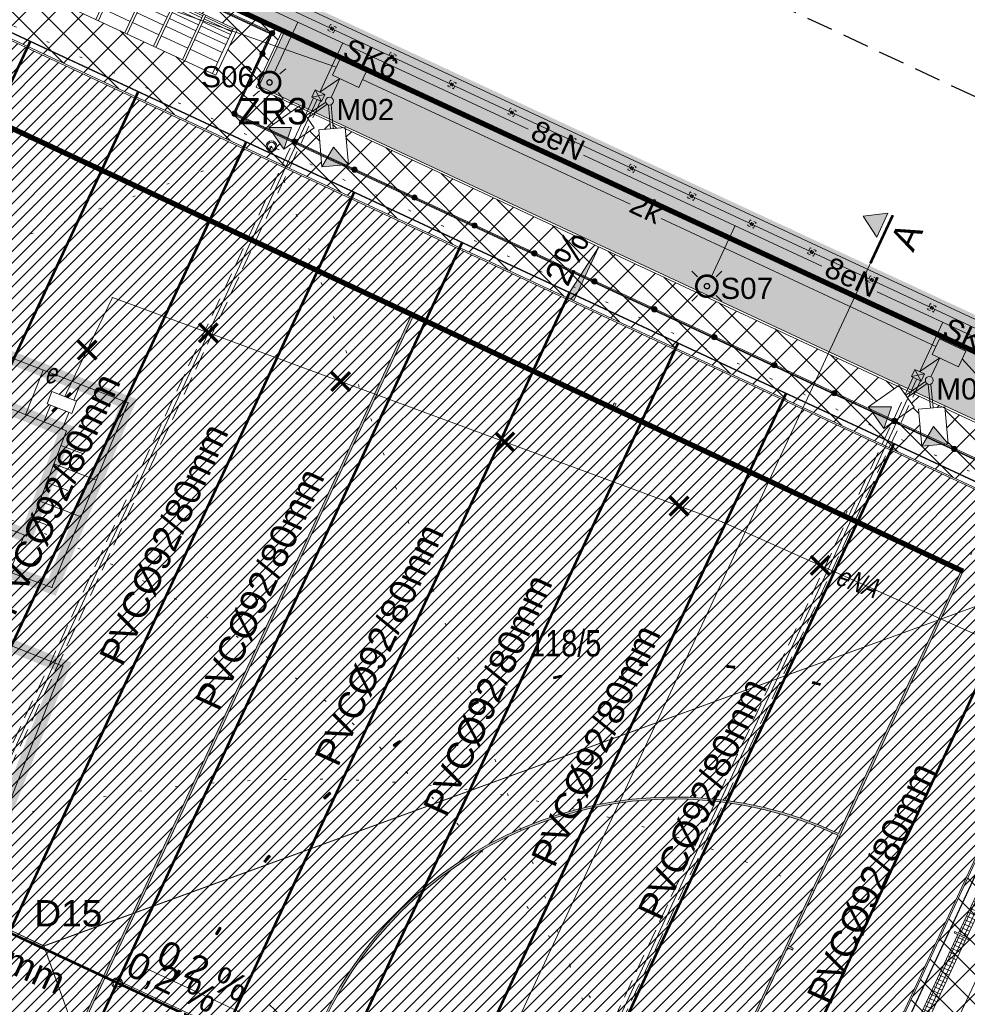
# Model space of a CAD drawing. Header units: millimetres. Extents: x 2049 to 5050, y -1200 to -312.
# Tile 18 of 23: x 2239 to 2275, y -985 to -947. Entities that reach past the tile are written whole.
import ezdxf
from ezdxf.enums import TextEntityAlignment as Align

# ---------------------------------------------------------------- set-up
doc = ezdxf.new("R2010")
doc.units = ezdxf.units.MM
for name, pattern in [('BORDER2', [22.225, 6.35, -3.175, 6.35, -3.175, 0, -3.175]), ('DOT', [6.35, 0, -6.35]), ('HIDDEN', [9.525, 6.35, -3.175]), ('L_0_04', [1.5, 1, -0.5]), ('L_0_45', [0.5, 0.25, -0.25])]:
    doc.linetypes.add(name, pattern=pattern)
doc.layers.get('0').update_dxf_attribs({"lineweight": 5})
doc.layers.get('Defpoints').update_dxf_attribs({"lineweight": 5})
for name, color, linetype, lineweight in [('A_boisko kolory', 78, 'Continuous', 5), ('A_boisko linie gry', 56, 'Continuous', 5), ('A_boisko piłkochwyty', 62, 'Continuous', 5), ('A_boisko reflektory', 74, 'Continuous', 5), ('A_boisko spadki', 64, 'Continuous', 5), ('A_boisko wyposażenie', 40, 'Continuous', 5), ('A_chodnik', 132, 'Continuous', 5), ('A_hatch nawierzchnia', 253, 'Continuous', 5), ('A_hatch zieleń', 3, 'Continuous', 5), ('A_latarnie', 22, 'Continuous', 5), ('A_linie przekrojowe', 114, 'Continuous', 5), ('A_mapa vector', 253, 'Continuous', 5), ('A_ogrodzenie 1_2m', 24, 'Continuous', 5), ('A_ogrodzenie 2_4m', 45, 'Continuous', 5), ('A_pzt granica działki', 1, 'BORDER2', 5), ('A_spadki nawierzchni', 7, 'Continuous', 5), ('A_strefy oddziaływania obiektów', 71, 'L_0_45', 5), ('A_usunięcia', 1, 'Continuous', 5), ('IE_kk', 30, 'Continuous', 5), ('IE_nn', 240, 'Continuous', 5), ('S-drenaż', 70, 'Continuous', 5), ('S-kd', 230, 'Continuous', 5), ('S-ks', 24, 'Continuous', 5), ('S-woda', 160, 'Continuous', 5), ('Z_UWAGI INSTALACJE WODNE', 150, 'Continuous', 5)]:
    doc.layers.add(name, color=color, linetype=linetype, lineweight=lineweight)
doc.styles.add('Arial', font='Arial.ttf')
doc.styles.get("Standard").update_dxf_attribs({"font": 'arial.ttf'})
pattern_1 = [(45, (9.53627, -381.61447), (-0.224506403, 0.224506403), [])]
pattern_2 = [(45, (9.5363, -381.6145), (-0.561266, 0.561266), []), (135, (9.5363, -381.6145), (-0.561266, -0.561266), [])]

# ---------------------------------------------------------------- blocks, each defined once
blk = doc.blocks.new('zw$BBFF')
at = {"layer": 'A_boisko piłkochwyty'}
for p, q in [((0.1, 0.03), (0.6, 0.03)), ((0.6, 0.03), (0.6, -0.03)), ((0.6, -0.03), (0.1, -0.03))]:
    blk.add_line(p, q, dxfattribs=at)
blk.add_lwpolyline([(0, -0.03), (0.1, -0.03), (0.1, 0.03), (0, 0.03)], close=True, dxfattribs=at)
blk = doc.blocks.new('zw$F226')
at = {"layer": 'A_boisko piłkochwyty'}
h = blk.add_hatch(dxfattribs=at)
h.set_pattern_fill('NET', color=256, scale=0.05)
h.set_pattern_definition([(0, (-314.03829, 165.81543), (0, -0.15875), []), (270, (-314.03829, 165.81543), (-0.15875, 0), [])])
h.paths.add_polyline_path([(0.35, 18.47), (0.35, 15.03), (0, 15.03), (0, 18.47)])
h = blk.add_hatch(dxfattribs=at)
h.set_pattern_fill('NET', color=256, scale=0.05)
h.set_pattern_definition([(0, (-314.03829, 160.81543), (0, -0.15875), []), (270, (-314.03829, 160.81543), (-0.15875, 0), [])])
h.paths.add_polyline_path([(0.35, 14.97), (0.35, 10.03), (0, 10.03), (0, 14.97)])
h = blk.add_hatch(dxfattribs=at)
h.set_pattern_fill('NET', color=256, scale=0.05)
h.set_pattern_definition([(0, (-314.03829, 155.81543), (0, -0.15875), []), (270, (-314.03829, 155.81543), (-0.15875, 0), [])])
h.paths.add_polyline_path([(0.35, 9.97), (0.35, 5.03), (0, 5.03), (0, 9.97)])
h = blk.add_hatch(dxfattribs=at)
h.set_pattern_fill('NET', color=256, scale=0.05)
h.set_pattern_definition([(0, (-314.03829, 150.81543), (0, -0.15875), []), (270, (-314.03829, 150.81543), (-0.15875, 0), [])])
h.paths.add_polyline_path([(0.35, 4.97), (0.35, 0.03), (0, 0.03), (0, 4.97)])
for p, q in [((0, 15.03), (0, 18.47)), ((0.35, 15.03), (0.35, 18.47)), ((0, 10.03), (0, 14.97)), ((0.35, 10.03), (0.35, 14.97)), ((0, 5.03), (0, 9.97)), ((0.35, 5.03), (0.35, 9.97)), ((0, 0.03), (0, 4.97)), ((0.35, 0.03), (0.35, 4.97))]:
    blk.add_line(p, q, dxfattribs=at)
for p in [(-0.1, 18.5), (-0.1, 15), (-0.1, 10), (-0.1, 5), (-0.1, 0)]:
    blk.add_blockref('zw$BBFF', p, dxfattribs=at)
blk = doc.blocks.new('zw$CE70')
at = {"layer": 'A_boisko reflektory'}
h = blk.add_hatch(color=256, dxfattribs=at)
h.dxf.hatch_style = 1
h.paths.add_polyline_path([(-0.875, 1.516), (-0.792, 2.372), (-1.658, 1.872)])
h = blk.add_hatch(color=256, dxfattribs=at)
h.dxf.hatch_style = 1
h.paths.add_polyline_path([(0.875, 1.516), (1.658, 1.872), (0.792, 2.372)])
for p, q in [((-0.114, 0.097), (-0.568, 0.884)), ((-0.027, 0.147), (-0.482, 0.934)), ((0.027, 0.147), (0.482, 0.934)), ((0.114, 0.097), (0.568, 0.884))]:
    blk.add_line(p, q, dxfattribs=at)
for points in [[(-1.658, 1.872), (-0.792, 2.372), (-0.092, 1.159), (-0.958, 0.659)], [(1.658, 1.872), (0.792, 2.372), (0.092, 1.159), (0.958, 0.659)]]:
    blk.add_lwpolyline(points, close=True, dxfattribs=at)
for points in [[(-1.658, 1.872), (-0.875, 1.516), (-0.792, 2.372)], [(0.792, 2.372), (0.875, 1.516), (1.658, 1.872)]]:
    blk.add_lwpolyline(points, dxfattribs=at)
blk.add_circle((0, 0), 0.15, dxfattribs=at)
blk = doc.blocks.new('zw$B89D')
at = {"layer": 'A_usunięcia', "const_width": 0.25}
for points in [[(-0.707, -0.707), (0.707, 0.707)], [(0.707, -0.707), (-0.707, 0.707)]]:
    blk.add_lwpolyline(points, dxfattribs=at)
blk = doc.blocks.new('zw$72B4')
at = {"layer": 'A_ogrodzenie 2_4m'}
for p, q in [((0.05, -0.05), (-0.05, 0.05)), ((-0.05, -0.05), (0.05, 0.05))]:
    blk.add_line(p, q, dxfattribs=at)
at = {"layer": 'A_ogrodzenie 2_4m', "linetype": 'HIDDEN', "ltscale": 0.01}
blk.add_lwpolyline([(-0.12, 0.12), (-0.12, -0.12), (0.12, -0.12), (0.12, 0.12)], close=True, dxfattribs=at)
at = {"layer": 'A_ogrodzenie 2_4m'}
blk.add_lwpolyline([(-0.05, 0.05), (-0.05, -0.05), (0.05, -0.05), (0.05, 0.05)], close=True, dxfattribs=at)
blk = doc.blocks.new('zw$4BF9')
at = {"layer": 'A_ogrodzenie 2_4m'}
blk.add_lwpolyline([(11.145, 8.054), (11.145, 8.054), (-89.687, 55.026), (-87.993, 59.248), (-87.56, 60.239), (-75.488, 90.173), (-59.845, 129.157), (-17.974, 109.652), (59.053, 73.799), (29.362, 14.847), (23.382, 7.169)], dxfattribs=at)
at = {"layer": 'A_ogrodzenie 2_4m', "rotation": 335.0401087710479}
for p in [(5.877, 98.55), (8.144, 97.495), (10.41, 96.44), (12.677, 95.385), (14.943, 94.33), (17.21, 93.275), (19.476, 92.22), (21.743, 91.165), (24.009, 90.11), (26.276, 89.055), (28.542, 88)]:
    blk.add_blockref('zw$72B4', p, dxfattribs=at)
blk = doc.blocks.new('zw$B760')
at = {"layer": 'A_ogrodzenie 1_2m'}
h = blk.add_hatch(color=256, dxfattribs=at)
h.dxf.hatch_style = 1
edge = h.paths.add_edge_path()
edge.add_ellipse((0, 0), major_axis=(0.1, 0), ratio=1, start_angle=0, end_angle=360)
blk.add_circle((0, 0), 0.1, dxfattribs=at)
blk = doc.blocks.new('zw$7FD1')
at = {"layer": 'A_ogrodzenie 1_2m'}
for p, q in [((-50.171, 39.787), (-25.751, 28.411)), ((-50.152, 39.734), (-25.804, 28.392)), ((-50.138, 39.694), (-25.844, 28.377)), ((-25.844, 28.377), (-27.263, 25.332)), ((-25.804, 28.392), (-27.223, 25.346)), ((-25.751, 28.411), (-27.17, 25.366)), ((7.455, 9.159), (-27.263, 25.332)), ((7.495, 9.173), (-27.223, 25.346)), ((7.548, 9.193), (-27.17, 25.366))]:
    blk.add_line(p, q, dxfattribs=at)
for p in [(-25.778, 28.402), (-26.141, 27.622), (-27.197, 25.356), (-27.197, 25.356), (-24.93, 24.3), (-22.664, 23.245), (-20.398, 22.189), (-18.132, 21.133), (-15.866, 20.078), (-13.6, 19.022), (-11.333, 17.966), (-9.067, 16.911), (-6.801, 15.855), (-4.535, 14.799), (-2.269, 13.743), (-0.003, 12.688)]:
    blk.add_blockref('zw$B760', p, dxfattribs=at)
blk = doc.blocks.new('zw$62AA')
at = {"layer": 'A_boisko linie gry'}
for p, q in [((80.77, 59.2), (80.77, 59)), ((80.77, 59.2), (80.845, 59.2)), ((80.845, 59.2), (80.845, 59)), ((90.4, 59.2), (90.4, 59)), ((90.4, 59.2), (90.475, 59.2)), ((90.475, 59.2), (90.475, 59)), ((72.425, 4.075), (72.425, 58.925)), ((72.5, 4.075), (72.5, 58.925)), ((92.31, 52.879), (92.322, 52.805)), ((92.014, 52.831), (92.027, 52.757)), ((89.103, 52.106), (89.127, 52.035)), ((88.819, 52.009), (88.844, 51.938)), ((85.805, 50.668), (85.841, 50.602)), ((86.069, 50.811), (86.104, 50.744)), ((83.056, 48.845), (83.102, 48.786)), ((83.292, 49.029), (83.338, 48.969)), ((80.648, 46.59), (80.703, 46.539)), ((80.851, 46.811), (80.905, 46.76)), ((78.648, 43.966), (78.711, 43.925)), ((78.811, 44.217), (78.874, 44.176)), ((95.6, 43.38), (95.4, 43.38)), ((95.6, 43.305), (95.4, 43.305)), ((95.6, 43.38), (95.6, 43.305)), ((77.231, 41.321), (77.3, 41.291)), ((77.112, 41.046), (77.181, 41.017)), ((76.155, 38.203), (76.228, 38.184)), ((76.083, 37.912), (76.156, 37.894)), ((75.589, 34.65), (75.664, 34.645)), ((75.612, 34.949), (75.686, 34.943))]:
    blk.add_line(p, q, dxfattribs=at)
for points in [[(-1.06, 62.06), (100.46, 62.06), (100.46, 0.94), (-1.06, 0.94)], [(-1, 62), (100.4, 62), (100.4, 1), (-1, 1)]]:
    blk.add_lwpolyline(points, close=True, dxfattribs=at)
for points in [[(49.7, 59), (80.77, 59)], [(49.737, 58.925), (72.425, 58.925)], [(72.5, 58.925), (95.325, 58.925), (95.325, 48.035)], [(80.845, 59), (90.4, 59)], [(90.475, 59), (95.4, 59), (95.4, 43.38)], [(95.325, 47.96), (95.325, 15.04)], [(95.4, 43.305), (95.4, 38.38)]]:
    blk.add_lwpolyline(points, dxfattribs=at)
for points in [[(92.31, 52.879, 0.003792), (92.014, 52.831)], [(92.322, 52.805, 0.003792), (92.027, 52.757)], [(89.103, 52.106, 0.003792), (88.819, 52.009)], [(89.127, 52.035, 0.003792), (88.844, 51.938)], [(86.069, 50.811, 0.003792), (85.805, 50.668)], [(86.104, 50.744, 0.003792), (85.841, 50.602)], [(83.292, 49.029, 0.003792), (83.056, 48.845)], [(83.338, 48.969, 0.003792), (83.102, 48.786)], [(95.325, 14.965, -0.414211), (80.62, 29.67), (80.62, 33.33, -0.414211), (95.325, 48.035)], [(95.325, 15.04, -0.41421), (80.695, 29.67), (80.695, 33.33, -0.41421), (95.325, 47.96)], [(80.851, 46.811, 0.003792), (80.648, 46.59)], [(80.905, 46.76, 0.003792), (80.703, 46.539)], [(78.811, 44.217, 0.003792), (78.648, 43.966)], [(78.874, 44.176, 0.003792), (78.711, 43.925)], [(77.231, 41.321, 0.003792), (77.112, 41.046)], [(77.3, 41.291, 0.003792), (77.181, 41.017)], [(76.155, 38.203, 0.003792), (76.083, 37.912)], [(76.228, 38.184, 0.003792), (76.156, 37.894)], [(75.612, 34.949, 0.003792), (75.589, 34.65)], [(75.686, 34.943, 0.003792), (75.664, 34.645)]]:
    blk.add_lwpolyline(points, format="xyb", dxfattribs=at)
at = {"layer": 'A_boisko spadki'}
for p in [(100.4, 62), (29.5, 31.5), (100.4, 1)]:
    blk.add_line(p, (69.9, 31.5), dxfattribs=at)
blk.add_lwpolyline([(-1, 62), (100.4, 62), (100.4, 1), (-1, 1)], close=True, dxfattribs=at)
blk.add_lwpolyline([(72.863, 31.5), (79.863, 31.5), (77.67, 32.236)], dxfattribs=at)
at = {"layer": 'A_boisko spadki', "insert": (73.096, 32.819), "char_height": 1, "width": 9.4013, "attachment_point": 1}
blk.add_mtext('0,2 %', dxfattribs=at)
blk = doc.blocks.new('zw$7540')
at = {"layer": 'A_boisko wyposażenie'}
for p, q in [((0.136, -0.063), (-0.666, -1.784)), ((1.064, -0.795), (0.021, -0.309)), ((1.115, -0.685), (0.073, -0.199)), ((1.148, -0.615), (0.105, -0.13)), ((0.887, -1.175), (-0.156, -0.69)), ((0.989, -0.955), (-0.053, -0.47)), ((0.377, -2.27), (1.178, -0.549)), ((0.467, -2.312), (1.269, -0.591)), ((2.203, -1.192), (1.206, -0.727)), ((2.235, -1.122), (1.238, -0.658)), ((0.749, -1.471), (-0.293, -0.985)), ((2.077, -1.462), (1.08, -0.997)), ((2.152, -1.302), (1.155, -0.837)), ((1.465, -2.777), (2.266, -1.056)), ((1.555, -2.819), (2.357, -1.098)), ((0.579, -1.835), (-0.463, -1.35)), ((1.974, -1.682), (0.977, -1.217)), ((3.239, -1.808), (2.242, -1.344)), ((3.291, -1.698), (2.293, -1.234)), ((3.323, -1.629), (2.326, -1.164)), ((1.837, -1.977), (0.84, -1.513)), ((3.062, -2.189), (2.065, -1.724)), ((3.165, -1.969), (2.168, -1.504)), ((2.552, -3.283), (3.354, -1.562)), ((2.643, -3.325), (3.445, -1.605)), ((3.33, -1.85), (4.327, -2.315)), ((3.381, -1.741), (4.378, -2.205)), ((3.414, -1.671), (4.411, -2.135)), ((1.667, -2.342), (0.67, -1.878)), ((2.925, -2.484), (1.927, -2.02)), ((3.153, -2.231), (4.15, -2.695)), ((3.255, -2.011), (4.252, -2.475)), ((3.64, -3.79), (4.442, -2.069)), ((3.731, -3.832), (4.532, -2.111)), ((4.501, -2.178), (5.499, -2.642)), ((2.755, -2.849), (1.758, -2.384)), ((3.015, -2.526), (4.012, -2.991)), ((4.343, -2.518), (5.34, -2.982)), ((4.418, -2.357), (5.415, -2.822)), ((4.469, -2.247), (5.466, -2.712)), ((4.728, -4.297), (5.529, -2.576)), ((2.845, -2.891), (3.842, -3.356)), ((4.241, -2.738), (5.238, -3.202)), ((4.818, -4.339), (5.62, -2.618)), ((5.506, -2.864), (6.548, -3.35)), ((5.557, -2.754), (6.599, -3.24)), ((5.589, -2.684), (6.632, -3.17)), ((4.103, -3.033), (5.1, -3.498)), ((5.328, -3.244), (6.371, -3.73)), ((5.431, -3.024), (6.473, -3.51)), ((5.861, -4.825), (6.663, -3.104)), ((3.933, -3.398), (4.93, -3.862)), ((5.191, -3.54), (6.233, -4.025)), ((5.021, -3.905), (6.063, -4.39))]:
    blk.add_line(p, q, dxfattribs=at)
blk.add_lwpolyline([(5.997, -4.888), (6.799, -3.167), (0, 0), (-0.802, -1.721), (5.997, -4.888)], dxfattribs=at)
blk = doc.blocks.new('zw$FF0C')
at = {"layer": 'A_linie przekrojowe'}
h = blk.add_hatch(color=256, dxfattribs=at)
h.dxf.hatch_style = 1
h.paths.add_polyline_path([(-1.118, -0.031), (-0.604, -0.822), (-0.181, 0.084)])
blk.add_lwpolyline([(-0.181, 0.084), (-1.118, -0.031), (-0.604, -0.822)], close=True, dxfattribs=at)
at = {"layer": 'A_linie przekrojowe', "const_width": 0.1}
blk.add_lwpolyline([(0, 0), (-0.845, -1.813)], dxfattribs=at)
blk = doc.blocks.new('zw$409B')
at = {"layer": 'A_linie przekrojowe'}
blk.add_lwpolyline([(-2.111, -4.532), (0, 0)], dxfattribs=at)
at = {"layer": 'Defpoints'}
blk.add_line((-36.043, -77.372), (-2.111, -4.532), dxfattribs=at)
at = {"layer": 'A_linie przekrojowe'}
blk.add_blockref('zw$FF0C', (0, 0), dxfattribs=at)
at = {"layer": 'A_linie przekrojowe', "insert": (0.514, -0.791), "char_height": 1, "width": 1.13204, "attachment_point": 5, "rotation": 65.0218}
blk.add_mtext('\\pxqc;A', dxfattribs=at)
blk = doc.blocks.new('zw$4BE7')
at = {"layer": 'A_latarnie'}
for p, q in [((-0.354, 0.354), (-0.566, 0.566)), ((0.354, 0.354), (0.566, 0.566)), ((-0.566, -0.566), (-0.354, -0.354)), ((0.566, -0.566), (0.354, -0.354))]:
    blk.add_line(p, q, dxfattribs=at)
at = {"layer": 'A_latarnie', "const_width": 0.1}
blk.add_lwpolyline([(0.152, -0.37, 0.831927), (-0.009, 0.4, 1.202028), (0.152, -0.37)], format="xyb", dxfattribs=at)
at = {"layer": 'A_latarnie'}
blk.add_lwpolyline([(0.038, -0.093, 0.05, 0.05, 0.831927), (-0.002, 0.1, 0.05, 0.05, 1.202028)], format="xyseb", close=True, dxfattribs=at)
blk = doc.blocks.new('zw$8BE4')
at = {"layer": 'A_latarnie', "rotation": 265.0436116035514}
blk.add_blockref('zw$4BE7', (63.301, -32.94), dxfattribs=at)
at = {"layer": 'A_latarnie', "xscale": -1, "rotation": 179.9999999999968}
blk.add_blockref('zw$4BE7', (79.826, -40.638), dxfattribs=at)
blk = doc.blocks.new('zw$83E')
at = {"layer": 'Z_UWAGI INSTALACJE WODNE', "linetype": 'DOT', "ltscale": 0.2}
for q in [(19.087, 40.972), (-40.972, 19.087)]:
    blk.add_line((0, 0), q, dxfattribs=at)
at = {"layer": 'Z_UWAGI INSTALACJE WODNE'}
for radius in [0.2, 0.15]:
    blk.add_circle((0, 0), radius, dxfattribs=at)
at = {"layer": 'Z_UWAGI INSTALACJE WODNE', "linetype": 'DOT', "ltscale": 0.2}
blk.add_arc((0, 0), 45.2, 65.0218, 155.0218, dxfattribs=at)
blk = doc.blocks.new('SUUS18_01')
at = {"color": 0, "linetype": 'Continuous', "lineweight": 18}
blk.add_wipeout([(1, 0.5), (1, -0.5), (-1, -0.5), (-1, 0.5)], dxfattribs=at)
at = {"color": 0, "linetype": 'Continuous', "lineweight": 18, "flags": 128}
blk.add_lwpolyline([(1, 0.5), (1, -0.5), (-1, -0.5), (-1, 0.5)], close=True, dxfattribs=at)
blk = doc.blocks.new('zw$F0AB')
at = {"layer": 'A_mapa vector', "linetype": 'CONTINUOUS', "lineweight": 0}
blk.add_line((254.927, 142.757), (177.927, 178.597), dxfattribs=at)
at = {"layer": 'A_mapa vector', "linetype": 'L_0_04', "lineweight": 25, "flags": 128}
blk.add_lwpolyline([(132.437, 208.417), (272.317, 142.967), (227.227, 59.257), (127.107, 42.427), (76.327, 77.727)], close=True, dxfattribs=at)
at = {"layer": 'A_mapa vector', "lineweight": 0, "flags": 128}
for points in [[(177.251, 159.546), (193.731, 153.188), (190.848, 146.218), (174.414, 152.199), (177.251, 159.546), (178.235, 157.349), (176.686, 153.356), (189.885, 148.163), (191.391, 152.13), (178.235, 157.349), (177.251, 159.546)], [(172.74, 150.587), (168.694, 140.445), (187.268, 133.078), (191.264, 143.242), (172.74, 150.587)]]:
    blk.add_lwpolyline(points, dxfattribs=at)
at = {"layer": 'A_mapa vector', "linetype": 'Continuous', "lineweight": 0, "flags": 128}
for points in [[(178.235, 157.349), (191.391, 152.13), (189.885, 148.163), (176.686, 153.356), (178.235, 157.349)], [(250.207, 133.129), (240.731, 137.786), (216.192, 148.682), (193.131, 157.17), (191.218, 153.205)], [(189.844, 152.744), (190.512, 154.43)], [(191.238, 152.191), (191.912, 153.89)], [(190.541, 152.468), (190.876, 153.314)], [(191.184, 151.583), (191.998, 151.274)], [(190.917, 150.882), (192.525, 150.272)], [(190.651, 150.181), (191.445, 149.88)], [(190.385, 149.48), (191.951, 148.885)], [(190.119, 148.779), (190.892, 148.485)], [(189.8, 148.197), (189.25, 146.8)]]:
    blk.add_lwpolyline(points, dxfattribs=at)
at = {"layer": 'A_mapa vector'}
for p in [(216.976, 159.21), (193.131, 157.17), (191.218, 153.205), (193.731, 153.188), (191.391, 152.13), (216.192, 148.682), (189.885, 148.163), (190.848, 146.218), (191.264, 143.242)]:
    blk.add_point(p, dxfattribs=at)
at = {"layer": 'A_mapa vector', "style": 'Arial', "oblique": 15, "width": 0.78}
blk.add_text('e', height=0.75, dxfattribs=at).set_placement((190.557, 154.677), align=Align.TOP_LEFT)
blk.add_text('eNA', height=0.75, rotation=339.8, dxfattribs=at).set_placement((220.647, 147.057), align=Align.TOP_LEFT)
at = {"layer": 'A_mapa vector', "style": 'Arial', "width": 0.78}
blk.add_text('118/5', height=1, dxfattribs=at).set_placement((208.877, 144.607), align=Align.TOP_LEFT)
at = {"layer": 'A_mapa vector', "linetype": 'Continuous', "xscale": 0.4999999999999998, "yscale": 0.5, "zscale": 0.5, "rotation": 339}
blk.add_blockref('SUUS18_01', (191.218, 153.205), dxfattribs=at)

msp = doc.modelspace()

# ---------------------------------------------------------------- hatches: boundary and pattern name
at = {"layer": 'A_boisko kolory'}
h = msp.add_hatch(dxfattribs=at)
h.set_pattern_fill('LINE', color=233, scale=0.1, angle=45)
h.set_pattern_definition(pattern_1)
h.paths.add_polyline_path([(2162.678, -980.122), (2254.594, -1022.94), (2280.353, -967.646), (2188.437, -924.827)])
h.paths.add_polyline_path([(2168.477, -979.514), (2172.942, -981.593), (2172.857, -981.775), (2172.925, -981.806), (2173.01, -981.625), (2181.671, -985.66), (2181.586, -985.841), (2181.654, -985.873), (2181.739, -985.691), (2238.067, -1011.932), (2237.982, -1012.113), (2238.05, -1012.145), (2238.135, -1011.963), (2246.796, -1015.998), (2246.712, -1016.179), (2246.78, -1016.211), (2246.864, -1016.03), (2251.328, -1018.109), (2257.924, -1003.95), (2258.106, -1004.035), (2258.137, -1003.967), (2257.956, -1003.882), (2260.036, -999.418), (2260.217, -999.502), (2260.249, -999.434), (2260.067, -999.35), (2262.137, -994.908), (2262.318, -994.993), (2262.349, -994.925), (2262.168, -994.84), (2263.714, -991.523), (2263.895, -991.607), (2263.927, -991.539), (2263.745, -991.455), (2265.815, -987.013), (2265.996, -987.097), (2266.027, -987.029), (2265.846, -986.945), (2267.926, -982.481), (2268.107, -982.565), (2268.139, -982.497), (2267.958, -982.413), (2274.553, -968.254), (2270.089, -966.174), (2270.174, -965.993), (2270.106, -965.961), (2270.021, -966.142), (2261.36, -962.107), (2261.444, -961.926), (2261.376, -961.894), (2261.292, -962.076), (2204.964, -935.836), (2205.048, -935.654), (2204.98, -935.623), (2204.896, -935.804), (2196.235, -931.769), (2196.319, -931.588), (2196.251, -931.556), (2196.167, -931.738), (2191.702, -929.658), (2185.106, -943.817), (2184.925, -943.732), (2184.893, -943.8), (2185.075, -943.885), (2182.995, -948.349), (2182.814, -948.265), (2182.782, -948.333), (2182.963, -948.417), (2180.894, -952.859), (2180.713, -952.774), (2180.681, -952.842), (2180.862, -952.927), (2179.317, -956.245), (2179.136, -956.16), (2179.104, -956.228), (2179.285, -956.313), (2177.216, -960.754), (2177.035, -960.67), (2177.003, -960.738), (2177.184, -960.822), (2175.105, -965.287), (2174.924, -965.202), (2174.892, -965.27), (2175.073, -965.355)], flags=16)
h = msp.add_hatch(dxfattribs=at)
h.set_pattern_fill('LINE', color=150, scale=0.1, angle=45, style=2)
h.set_pattern_definition(pattern_1)
h.paths.add_polyline_path([(2209.968, -998.759), (2230.534, -1008.34), (2253.696, -958.62), (2233.13, -949.04)])
h = msp.add_hatch(dxfattribs=at)
h.set_pattern_fill('LINE', color=150, scale=0.1, angle=45, style=2)
h.set_pattern_definition(pattern_1)
h.paths.add_polyline_path([(2230.602, -1008.371), (2251.292, -1018.01), (2255.891, -1008.138, -0.414211), (2248.771, -988.599), (2250.316, -985.282, -0.414211), (2269.855, -978.161), (2274.454, -968.29), (2253.764, -958.652)])
h.paths.add_polyline_path([(2250.395, -976.806), (2250.445, -976.862, -0.003792), (2250.668, -976.663), (2250.619, -976.607, 0.003792)], flags=16)
h.paths.add_polyline_path([(2248.315, -1008.994, 0.003792), (2248.532, -1009.201), (2248.583, -1009.147, -0.003792), (2248.367, -1008.94)], flags=16)
h.paths.add_polyline_path([(2246.313, -981.961), (2246.379, -981.997, -0.003792), (2246.525, -981.736), (2246.46, -981.699, 0.003792)], flags=16)
h.paths.add_polyline_path([(2253.02, -974.808), (2253.06, -974.871, -0.003792), (2253.313, -974.712), (2253.274, -974.649, 0.003792)], flags=16)
h.paths.add_polyline_path([(2248.138, -979.213), (2248.197, -979.259, -0.003792), (2248.384, -979.026), (2248.326, -978.979, 0.003792)], flags=16)
h.paths.add_polyline_path([(2246.149, -1006.505, 0.003792), (2246.328, -1006.746), (2246.388, -1006.7, -0.003792), (2246.21, -1006.461)], flags=16)
h.paths.add_polyline_path([(2250.865, -1011.088, 0.003792), (2251.113, -1011.256), (2251.154, -1011.194, -0.003792), (2250.907, -1011.026), (2250.865, -1011.088)], flags=16)
h.paths.add_polyline_path([(2244.427, -1003.691, 0.003792), (2244.564, -1003.958), (2244.63, -1003.924, -0.003792), (2244.494, -1003.658)], flags=16)
h.paths.add_polyline_path([(2244.88, -984.933), (2244.948, -984.965), (2245.075, -984.693), (2245.007, -984.661)], flags=16)
h.paths.add_polyline_path([(2243.197, -1000.63, 0.003792), (2243.287, -1000.916), (2243.358, -1000.893, -0.003792), (2243.268, -1000.608)], flags=16)
h.paths.add_polyline_path([(2255.94, -973.274), (2255.97, -973.343, -0.003792), (2256.246, -973.228), (2256.218, -973.159, 0.003792)], flags=16)
h.paths.add_polyline_path([(2243.547, -987.952), (2243.617, -987.978, -0.003792), (2243.723, -987.698), (2243.653, -987.671, 0.003792)], flags=16)
h.paths.add_polyline_path([(2268.86, -972.488, -0.003792), (2269.147, -972.57), (2269.168, -972.498, 0.003792), (2268.879, -972.416)], flags=16)
h.paths.add_polyline_path([(2259.075, -972.246), (2259.093, -972.319, -0.003792), (2259.384, -972.253), (2259.368, -972.179, 0.003792)], flags=16)
h.paths.add_polyline_path([(2242.665, -991.131), (2242.739, -991.145, -0.003792), (2242.797, -990.851), (2242.723, -990.836, 0.003792)], flags=16)
h.paths.add_polyline_path([(2242.492, -997.407, 0.003792), (2242.534, -997.705), (2242.608, -997.694, -0.003792), (2242.566, -997.398)], flags=16)
h.paths.add_polyline_path([(2265.629, -971.886, -0.003792), (2265.926, -971.919), (2265.934, -971.844, 0.003792), (2265.636, -971.812)], flags=16)
h.paths.add_polyline_path([(2242.324, -994.412), (2242.399, -994.414, -0.003792), (2242.408, -994.115), (2242.333, -994.112, 0.003792)], flags=16)
h.paths.add_polyline_path([(2262.338, -971.754), (2262.343, -971.829, -0.003792), (2262.641, -971.812), (2262.637, -971.737, 0.003792)], flags=16)
h = msp.add_hatch(dxfattribs=at)
h.set_pattern_fill('LINE', color=150, scale=0.1, angle=45, style=2)
h.set_pattern_definition(pattern_1)
h.paths.add_polyline_path([(2248.839, -988.631, 0.41421), (2255.922, -1008.07), (2269.824, -978.229, 0.41421), (2250.384, -985.313)])
h.paths.add_polyline_path([(2257.147, -990.447, 1), (2256.997, -990.447, 1)], flags=16)
at = {"layer": 'A_hatch nawierzchnia'}
h = msp.add_hatch(dxfattribs=at)
h.set_pattern_fill('NET', color=256, scale=0.25, angle=45)
h.set_pattern_definition(pattern_2)
h.paths.add_polyline_path([(2224.21, -939.208), (2231.008, -942.375), (2231.81, -940.654), (2225.012, -937.487)], flags=16)
h.paths.add_polyline_path([(2239.529, -946.345), (2246.328, -949.512), (2247.129, -947.791), (2240.331, -944.624)], flags=16)
h.paths.add_polyline_path([(2232.962, -944.354), (2236.769, -946.127), (2238.12, -943.227), (2234.313, -941.453)], flags=16)
h.paths.add_polyline_path([(2238.333, -943.702), (2238.481, -943.385), (2238.753, -943.512), (2238.605, -943.829)], flags=16)
h.paths.add_polyline_path([(2196.739, -926.157), (2196.372, -926.19), (2196.353, -925.978)])
h.paths.add_polyline_path([(2219.401, -936.714), (2219.034, -936.746), (2219.015, -936.534)])
h.paths.add_polyline_path([(2218.178, -936.144), (2218.003, -936.267), (2217.792, -935.965)])
h.paths.add_polyline_path([(2195.516, -925.588), (2195.342, -925.71), (2195.13, -925.408)])
h.paths.add_polyline_path([(2249.904, -950.924), (2249.73, -951.046), (2249.518, -950.744)])
h.paths.add_polyline_path([(2251.127, -951.494), (2250.76, -951.526), (2250.741, -951.314)])
h.paths.add_polyline_path([(2273.789, -962.051), (2273.422, -962.083), (2273.403, -961.871)])
h.paths.add_polyline_path([(2195.947, -927.632), (2196.943, -927.545), (2196.824, -926.197), (2217.707, -935.925), (2216.599, -936.701), (2217.172, -937.52), (2218.319, -936.717), (2218.061, -936.348), (2218.282, -936.193), (2218.91, -936.486), (2218.934, -936.755), (2218.486, -936.795), (2218.608, -938.189), (2219.604, -938.102), (2219.486, -936.754), (2222.884, -938.337), (2223.847, -936.27), (2248.811, -947.899), (2247.848, -949.966), (2249.433, -950.705), (2248.325, -951.481), (2248.899, -952.3), (2250.045, -951.496), (2249.787, -951.128), (2250.009, -950.973), (2250.637, -951.265), (2250.66, -951.535), (2250.212, -951.574), (2250.335, -952.969), (2251.331, -952.881), (2251.212, -951.533), (2272.095, -961.261), (2270.987, -962.038), (2271.561, -962.857), (2272.707, -962.053), (2272.449, -961.685), (2272.67, -961.53), (2273.298, -961.822), (2273.322, -962.092), (2272.874, -962.131), (2272.996, -963.526), (2273.992, -963.438), (2273.874, -962.09), (2279.348, -964.64), (2280.432, -967.617), (2188.408, -924.747), (2187.323, -921.771), (2195.045, -925.368), (2193.937, -926.145), (2194.511, -926.964), (2195.657, -926.16), (2195.399, -925.792), (2195.621, -925.636), (2196.249, -925.929), (2196.272, -926.198), (2195.824, -926.238)])
h.paths.add_polyline_path([(2272.566, -961.481), (2272.391, -961.603), (2272.18, -961.301)])
h = msp.add_hatch(color=255, dxfattribs=at)
h.dxf.hatch_style = 1
h.paths.add_polyline_path([(2168.477, -979.514), (2172.942, -981.593), (2172.857, -981.775), (2172.925, -981.806), (2173.01, -981.625), (2181.671, -985.66), (2181.586, -985.841), (2181.654, -985.873), (2181.739, -985.691), (2238.067, -1011.932), (2237.982, -1012.113), (2238.05, -1012.145), (2238.135, -1011.963), (2246.796, -1015.998), (2246.712, -1016.179), (2246.78, -1016.211), (2246.864, -1016.03), (2251.328, -1018.109), (2257.924, -1003.95), (2258.106, -1004.035), (2258.137, -1003.967), (2257.956, -1003.882), (2260.036, -999.418), (2260.217, -999.502), (2260.249, -999.434), (2260.067, -999.35), (2262.137, -994.908), (2262.318, -994.993), (2262.349, -994.925), (2263.528, -995.474), (2265.073, -992.156), (2263.895, -991.607), (2263.927, -991.539), (2263.745, -991.455), (2265.815, -987.013), (2265.996, -987.097), (2266.027, -987.029), (2265.846, -986.945), (2267.926, -982.481), (2268.107, -982.565), (2268.139, -982.497), (2267.958, -982.413), (2274.553, -968.254), (2270.089, -966.174), (2270.174, -965.993), (2270.106, -965.961), (2270.021, -966.142), (2261.36, -962.107), (2261.444, -961.926), (2261.376, -961.894), (2261.292, -962.076), (2204.964, -935.836), (2205.048, -935.654), (2204.98, -935.623), (2204.896, -935.804), (2196.235, -931.769), (2196.319, -931.588), (2196.251, -931.556), (2196.167, -931.738), (2191.702, -929.658), (2185.106, -943.817), (2184.925, -943.732), (2184.893, -943.8), (2185.075, -943.885), (2182.995, -948.349), (2182.814, -948.265), (2182.782, -948.333), (2182.963, -948.417), (2180.894, -952.859), (2180.713, -952.774), (2180.681, -952.842), (2179.503, -952.293), (2177.957, -955.611), (2179.136, -956.16), (2179.104, -956.228), (2179.285, -956.313), (2177.216, -960.754), (2177.035, -960.67), (2177.003, -960.738), (2177.184, -960.822), (2175.105, -965.287), (2174.924, -965.202), (2174.892, -965.27), (2175.073, -965.355)])
h.paths.add_polyline_path([(2168.577, -979.477), (2189.267, -989.116), (2212.429, -939.396), (2191.739, -929.758), (2187.14, -939.629, -0.414211), (2194.26, -959.168), (2192.714, -962.486, -0.414211), (2173.175, -969.606)], flags=16)
h.paths.add_polyline_path([(2230.602, -1008.371), (2251.292, -1018.01), (2255.891, -1008.138, -0.414211), (2248.771, -988.599), (2250.316, -985.282, -0.414211), (2269.855, -978.161), (2274.454, -968.29), (2253.764, -958.652)], flags=16)
h.paths.add_polyline_path([(2189.335, -989.147), (2209.901, -998.728), (2233.062, -949.008), (2212.497, -939.428)], flags=16)
h.paths.add_polyline_path([(2209.968, -998.759), (2230.534, -1008.34), (2253.696, -958.62), (2233.13, -949.04)], flags=16)
h.paths.add_polyline_path([(2248.839, -988.631, 0.41421), (2255.922, -1008.07), (2269.824, -978.229, 0.41421), (2250.384, -985.313)], flags=16)
h.paths.add_polyline_path([(2173.207, -969.538, 0.41421), (2192.646, -962.454), (2194.192, -959.136, 0.41421), (2187.108, -939.697)], flags=16)
h.paths.add_polyline_path([(2185.966, -957.288, 1), (2185.816, -957.288, 1)], flags=0)
h.paths.add_polyline_path([(2177.957, -955.611), (2179.503, -952.293), (2180.681, -952.842), (2180.862, -952.927), (2179.317, -956.245), (2179.136, -956.16)], flags=16)
h.paths.add_polyline_path([(2262.168, -994.84), (2263.714, -991.523), (2263.895, -991.607), (2265.073, -992.156), (2263.528, -995.474), (2262.349, -994.925)], flags=16)
h = msp.add_hatch(dxfattribs=at)
h.set_pattern_fill('NET', color=256, scale=0.25, angle=45)
h.set_pattern_definition(pattern_2)
h.paths.add_polyline_path([(2254.623, -1023.02), (2275.699, -977.778), (2276.786, -978.285), (2277.251, -977.288), (2276.163, -976.781), (2280.432, -967.617), (2281.378, -965.586), (2282.164, -963.9), (2298.879, -971.687), (2268.176, -1037.594)])
h.paths.add_polyline_path([(2274.775, -992.889), (2286.012, -998.124), (2297.455, -973.56), (2293.745, -971.833), (2293.893, -971.515), (2292.987, -971.093), (2292.839, -971.41), (2290.834, -970.476), (2290.981, -970.159), (2290.075, -969.737), (2289.927, -970.054), (2283.899, -967.246), (2281.223, -972.991), (2282.001, -973.354), (2281.854, -973.671), (2282.76, -974.093), (2282.908, -973.776), (2283.542, -974.071)], flags=16)
h.paths.add_polyline_path([(2265.709, -1012.351), (2266.488, -1012.714), (2266.34, -1013.031), (2267.246, -1013.454), (2267.394, -1013.136), (2271.979, -1015.272), (2271.831, -1015.589), (2272.738, -1016.012), (2272.885, -1015.694), (2276.946, -1017.586), (2282.211, -1006.282), (2279.883, -1005.197), (2280.03, -1004.88), (2278.943, -1004.373), (2278.795, -1004.691), (2276.18, -1003.472), (2276.327, -1003.155), (2275.24, -1002.648), (2275.092, -1002.966), (2270.975, -1001.048), (2268.797, -1005.721), (2267.438, -1005.088), (2266.526, -1007.044), (2266.662, -1007.108), (2265.818, -1008.92), (2266.906, -1009.427), (2267.75, -1007.614), (2267.886, -1007.678)], flags=16)
h = msp.add_hatch(color=255, dxfattribs=at)
h.dxf.hatch_style = 1
h.paths.add_polyline_path([(2262.338, -971.754), (2262.343, -971.829, -0.003792), (2262.641, -971.812), (2262.637, -971.737, 0.003792)])
h = msp.add_hatch(color=255, dxfattribs=at)
h.dxf.hatch_style = 1
h.paths.add_polyline_path([(2265.629, -971.886, -0.003792), (2265.926, -971.919), (2265.934, -971.844, 0.003792), (2265.636, -971.812)])
h = msp.add_hatch(color=255, dxfattribs=at)
h.dxf.hatch_style = 1
h.paths.add_polyline_path([(2259.075, -972.246), (2259.093, -972.319, -0.003792), (2259.384, -972.253), (2259.368, -972.179, 0.003792)])
h = msp.add_hatch(color=255, dxfattribs=at)
h.dxf.hatch_style = 1
h.paths.add_polyline_path([(2268.86, -972.488, -0.003792), (2269.147, -972.57), (2269.168, -972.498, 0.003792), (2268.879, -972.416)])
h = msp.add_hatch(color=255, dxfattribs=at)
h.dxf.hatch_style = 1
h.paths.add_polyline_path([(2255.94, -973.274), (2255.97, -973.343, -0.003792), (2256.246, -973.228), (2256.218, -973.159, 0.003792)])
h = msp.add_hatch(color=255, dxfattribs=at)
h.dxf.hatch_style = 1
h.paths.add_polyline_path([(2253.02, -974.808), (2253.06, -974.871, -0.003792), (2253.313, -974.712), (2253.274, -974.649, 0.003792)])
h = msp.add_hatch(color=255, dxfattribs=at)
h.dxf.hatch_style = 1
h.paths.add_polyline_path([(2250.395, -976.806), (2250.445, -976.862, -0.003792), (2250.668, -976.663), (2250.619, -976.607, 0.003792)])
h = msp.add_hatch(color=255, dxfattribs=at)
h.dxf.hatch_style = 1
h.paths.add_polyline_path([(2248.138, -979.213), (2248.197, -979.259, -0.003792), (2248.384, -979.026), (2248.326, -978.979, 0.003792)])
h = msp.add_hatch(color=255, dxfattribs=at)
h.dxf.hatch_style = 1
h.paths.add_polyline_path([(2246.313, -981.961), (2246.379, -981.997, -0.003792), (2246.525, -981.736), (2246.46, -981.699, 0.003792)])
at = {"layer": 'A_hatch zieleń'}
h = msp.add_hatch(dxfattribs=at)
h.set_pattern_fill('DOTS', color=256, scale=0.25, angle=45, style=2)
h.set_pattern_definition([(45, (9.53627, -381.61447), (-0.1403165, 0.420949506), [0, -0.396875])])
h.paths.add_polyline_path([(2134.432, -1038.222), (2185.052, -916.842), (2227.212, -936.482), (2304.212, -972.322), (2286.482, -1008.192), (2274.512, -1032.392), (2268.773, -1038.804), (2268.409, -1037.757), (2299.167, -971.732), (2282.125, -963.794), (2281.34, -965.48), (2247.954, -949.927), (2248.917, -947.861), (2223.808, -936.164), (2222.845, -938.23), (2187.284, -921.665), (2174.278, -949.584), (2172.737, -948.866), (2170.981, -952.637), (2172.522, -953.355), (2159.358, -981.612), (2155.451, -991.229), (2179.045, -1002.22), (2178.901, -1002.528), (2160.553, -993.981), (2148.873, -1019.054), (2161.532, -1024.951), (2219.627, -1027.744), (2248.71, -1041.292), (2249.491, -1045.66), (2167.232, -1060.362)])
h.paths.add_polyline_path([(2185.226, -1046.474), (2178.186, -1045.303), (2179.282, -1038.377), (2186.248, -1039.417)], flags=16)
h.paths.add_polyline_path([(2196.007, -1044.411), (2189.98, -1043.983), (2190.308, -1038.915), (2196.306, -1039.336)], flags=16)
at = {"layer": 'A_spadki nawierzchni'}
h = msp.add_hatch(color=256, dxfattribs=at)
h.dxf.hatch_style = 1
h.paths.add_polyline_path([(2260.792, -955.996), (2259.846, -958.027), (2259.574, -957.9)])

# ---------------------------------------------------------------- linework, layer by layer
at = {"layer": 'A_boisko spadki'}
for p in [(2203.205, -965.354), (2280.353, -967.646), (2254.594, -1022.94)]:
    msp.add_line(p, (2239.826, -982.414), dxfattribs=at)
msp.add_lwpolyline([(2188.437, -924.827), (2280.353, -967.646), (2254.594, -1022.94), (2162.678, -980.122)], close=True, dxfattribs=at)
msp.add_lwpolyline([(2243.662, -983.245), (2250.007, -986.201), (2248.33, -984.608)], dxfattribs=at)
at = {"layer": 'A_chodnik'}
for points in [[(2259.108, -1043.881), (2256.102, -1038.116), (2155.451, -991.229), (2159.358, -981.612), (2172.522, -953.355), (2170.981, -952.637), (2172.737, -948.866), (2174.278, -949.584), (2187.284, -921.665), (2222.845, -938.23), (2223.808, -936.164), (2248.917, -947.861), (2247.954, -949.927), (2281.34, -965.48), (2282.125, -963.794), (2299.167, -971.732), (2268.409, -1037.757), (2268.783, -1038.835)], [(2188.408, -924.747), (2162.598, -980.151), (2254.623, -1023.02), (2280.432, -967.617)], [(2188.437, -924.827), (2162.678, -980.122), (2254.594, -1022.94), (2280.353, -967.646), (2188.437, -924.827)]]:
    msp.add_lwpolyline(points, close=True, dxfattribs=at)
msp.add_lwpolyline([(2174.317, -949.69), (2187.323, -921.771), (2222.884, -938.337), (2223.847, -936.27), (2248.811, -947.899), (2247.848, -949.966), (2281.378, -965.586), (2282.164, -963.9), (2299.06, -971.771), (2268.323, -1037.752), (2268.712, -1038.872)], dxfattribs=at)
at = {"layer": 'A_hatch nawierzchnia'}
msp.add_lwpolyline([(2265.846, -986.945), (2267.926, -982.481), (2268.107, -982.565), (2268.139, -982.497), (2267.958, -982.413), (2274.553, -968.254), (2270.089, -966.174), (2270.174, -965.993), (2270.106, -965.961), (2270.021, -966.142), (2261.36, -962.107), (2261.444, -961.926), (2261.376, -961.894), (2261.292, -962.076), (2204.964, -935.836)], dxfattribs=at)
msp.add_lwpolyline([(2240.331, -944.624), (2247.129, -947.791), (2246.328, -949.512), (2239.529, -946.345)], close=True, dxfattribs=at)
at = {"layer": 'A_pzt granica działki', "ltscale": 0.2, "const_width": 0.3}
msp.add_lwpolyline([(2185.052, -916.842), (2227.212, -936.482), (2304.212, -972.322), (2286.482, -1008.192), (2274.512, -1032.392), (2268.712, -1038.872), (2258.932, -1043.972), (2167.232, -1060.362), (2134.432, -1038.222)], close=True, dxfattribs=at)
at = {"layer": 'A_spadki nawierzchni'}
msp.add_lwpolyline([(2260.792, -955.996), (2259.846, -958.027), (2259.574, -957.9), (2260.792, -955.996)], dxfattribs=at)
at = {"layer": 'A_strefy oddziaływania obiektów', "ltscale": 5}
msp.add_lwpolyline([(2245.27, -1046.008, 0.5, 0.5, 0), (2258.801, -1043.589, 0.5, 0.5, 0), (2268.462, -1038.551, 0.5, 0.5, 0), (2274.177, -1032.166, 0.5, 0.5, 0), (2286.123, -1008.015, 0.5, 0.5, 0), (2303.672, -972.512, 0.5, 0.5, 0), (2227.043, -936.845, 0.5, 0.5, 0), (2185.261, -917.381, 0.5, 0.5, 0), (2151.02, -999.485, 0, 0, 0)], format="xyseb", dxfattribs=at)
at = {"layer": 'A_usunięcia', "linetype": 'HIDDEN', "ltscale": 0.2, "const_width": 0.2}
msp.add_lwpolyline([(2303.536, -973.196), (2184.739, -918.086)], dxfattribs=at)
at = {"layer": 'A_usunięcia', "linetype": 'HIDDEN', "ltscale": 0.2, "const_width": 0.5}
for points in [[(2226.536, -955.533), (2243.016, -961.891), (2240.133, -968.861), (2223.699, -962.88)], [(2227.52, -957.73), (2240.676, -962.949), (2239.17, -966.916), (2225.971, -961.723)], [(2222.025, -964.492), (2240.549, -971.837), (2236.553, -982.001), (2217.979, -974.634)]]:
    msp.add_lwpolyline(points, close=True, dxfattribs=at)
at = {"layer": 'S-drenaż', "const_width": 0.1}
for points in [[(2213.327, -1004.015), (2239.316, -948.226)], [(2217.406, -1005.915), (2243.395, -950.127)], [(2221.483, -1007.82), (2247.471, -952.032)], [(2275.197, -998.985), (2177.33, -953.409)], [(2225.564, -1009.716), (2251.553, -953.927)], [(2229.643, -1011.616), (2255.632, -955.827)], [(2233.702, -1013.506), (2259.69, -957.718)], [(2237.801, -1015.416), (2263.79, -959.628)], [(2241.881, -1017.317), (2267.869, -961.528)], [(2245.96, -1019.217), (2271.948, -963.428)], [(2252.045, -1022.051), (2277.949, -966.444)]]:
    msp.add_lwpolyline(points, dxfattribs=at)
at = {"layer": 'S-drenaż'}
for radius in [0.2, 0.15]:
    msp.add_circle((2242.595, -983.812), radius, dxfattribs=at)
at = {"layer": 'Z_UWAGI INSTALACJE WODNE', "linetype": 'L_0_45', "ltscale": 2}
msp.add_lwpolyline([(2280.715, -967.516, 0.05, 0.05, 0), (2254.509, -1023.772, 0.05, 0.05, 0), (2161.836, -980.6, 0.05, 0.05, 0), (2188.042, -924.345, 0.05, 0.05, 0), (2280.715, -967.516, 0.05, 0, 0)], format="xyseb", dxfattribs=at)

# ---------------------------------------------------------------- block references
at = {"layer": 'A_boisko linie gry', "rotation": 335.0218058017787}
msp.add_blockref('zw$62AA', (2163.162, -981.45), dxfattribs=at)
at = {"layer": 'A_boisko piłkochwyty', "xscale": -1, "rotation": 335.0218058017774}
msp.add_blockref('zw$F226', (2268.353, -995.702), dxfattribs=at)
at = {"layer": 'A_boisko reflektory', "xscale": -1, "rotation": 155.0218058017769}
for p in [(2250.618, -950.484), (2273.28, -961.041)]:
    msp.add_blockref('zw$CE70', p, dxfattribs=at)
at = {"layer": 'A_boisko wyposażenie'}
msp.add_blockref('zw$7540', (2240.331, -944.624), dxfattribs=at)
at = {"layer": 'A_latarnie'}
msp.add_blockref('zw$8BE4', (2185.052, -916.842), dxfattribs=at)
at = {"layer": 'A_linie przekrojowe'}
msp.add_blockref('zw$409B', (2271.899, -954.802), dxfattribs=at)
at = {"layer": 'A_ogrodzenie 1_2m'}
msp.add_blockref('zw$7FD1', (2274.227, -976.32), dxfattribs=at)
at = {"layer": 'A_ogrodzenie 2_4m'}
msp.add_blockref('zw$4BF9', (2244.833, -1046.3), dxfattribs=at)
at = {"layer": 'A_usunięcia', "xscale": 0.5, "yscale": 0.5, "zscale": 0.5}
for p in [(2246.039, -959.243), (2241.459, -959.892), (2251.037, -961.082), (2240.503, -961.874), (2257.241, -963.366), (2263.825, -965.789), (2269.159, -968.032)]:
    msp.add_blockref('zw$B89D', p, dxfattribs=at)
at = {"layer": 'Z_UWAGI INSTALACJE WODNE', "xscale": -1}
for p, rotation in [((2276.044, -965.054), 130.0436116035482), ((2248.427, -952.189), 175.0436116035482)]:
    msp.add_blockref('zw$83E', p, dxfattribs=dict(at, rotation=rotation))
at = {"layer": 'Z_UWAGI INSTALACJE WODNE', "rotation": 315}
msp.add_blockref('zw$83E', (2222.221, -1008.444), dxfattribs=at)
at = {"layer": 'Z_UWAGI INSTALACJE WODNE'}
msp.add_blockref('zw$83E', (2249.838, -1021.309), dxfattribs=at)

# ---------------------------------------------------------------- texts
at = {"layer": 'A_boisko spadki', "insert": (2244.43, -982.148), "char_height": 1, "width": 9.4013, "attachment_point": 1, "rotation": 335.0218}
msp.add_mtext('0,2 %', dxfattribs=at)
at = {"layer": 'A_spadki nawierzchni', "insert": (2258.708, -957.123), "char_height": 1, "width": 1.29004, "attachment_point": 1, "rotation": 65.0218}
msp.add_mtext('2%', dxfattribs=at)

# ---------------------------------------------------------------- next in the draw order: block references
at = {"layer": 'A_mapa vector'}
msp.add_blockref('zw$F0AB', (2049.285, -1115.08), dxfattribs=at)

# ---------------------------------------------------------------- next in the draw order: linework, layer by layer
at = {"layer": 'IE_kk'}
for p, q in [((2244.465, -946.971), (2250.866, -949.208)), ((2251.004, -948.913), (2250.729, -949.502)), ((2252.001, -949.377), (2251.004, -948.913)), ((2251.726, -949.967), (2250.729, -949.502)), ((2252.001, -949.377), (2251.726, -949.967)), ((2251.014, -949.635), (2250.256, -950.15)), ((2250.682, -950.348), (2251.014, -949.635)), ((2251.864, -949.672), (2261.974, -954.382)), ((2263.146, -954.928), (2273.528, -959.764)), ((2273.665, -959.47), (2273.391, -960.059)), ((2274.663, -959.934), (2273.665, -959.47)), ((2273.676, -960.192), (2272.918, -960.707)), ((2273.343, -960.905), (2273.676, -960.192)), ((2274.388, -960.524), (2273.391, -960.059)), ((2274.663, -959.934), (2274.388, -960.524)), ((2274.525, -960.229), (2277.114, -963.08))]:
    msp.add_line(p, q, dxfattribs=at)
at = {"layer": 'IE_nn'}
for p, q in [((2246.343, -946.068), (2258.127, -951.552)), ((2248.522, -949.42), (2249.416, -947.498)), ((2250.256, -950.15), (2251.125, -948.284)), ((2249.948, -950.338), (2250.075, -950.066)), ((2250.438, -950.235), (2249.948, -950.338)), ((2250.438, -950.235), (2250.075, -950.066)), ((2250.075, -950.066), (2250.311, -950.507)), ((2250.311, -950.507), (2250.438, -950.235)), ((2221.982, -1010.892), (2250.147, -950.43)), ((2250.311, -950.507), (2249.948, -950.338)), ((2260.217, -952.525), (2269.225, -956.718)), ((2265.047, -957.118), (2265.944, -955.191)), ((2271.315, -957.691), (2278.258, -960.923)), ((2272.918, -960.707), (2273.787, -958.841)), ((2272.61, -960.895), (2272.737, -960.623)), ((2273.099, -960.792), (2272.737, -960.623)), ((2272.737, -960.623), (2272.973, -961.064)), ((2244.643, -1021.449), (2272.809, -960.987)), ((2273.099, -960.792), (2272.61, -960.895)), ((2272.973, -961.064), (2272.61, -960.895)), ((2272.973, -961.064), (2273.099, -960.792)), ((2266.183, -1002.722), (2278.886, -975.453))]:
    msp.add_line(p, q, dxfattribs=at)
at = {"layer": 'IE_nn', "color": 4, "linetype": 'HIDDEN', "ltscale": 0.11}
for p, q in [((2221.846, -1010.829), (2250.011, -950.367)), ((2222.118, -1010.955), (2250.283, -950.494)), ((2244.507, -1021.385), (2272.673, -960.924)), ((2244.779, -1021.512), (2272.945, -961.051))]:
    msp.add_line(p, q, dxfattribs=at)
at = {"layer": 'S-woda', "color": 6, "const_width": 0.2}
msp.add_lwpolyline([(2191.702, -929.658), (2274.553, -968.254)], dxfattribs=at)
at = {"layer": 'Z_UWAGI INSTALACJE WODNE', "const_width": 0.05}
msp.add_lwpolyline([(2248.427, -952.189), (2248.318, -952.424)], dxfattribs=at)

# ---------------------------------------------------------------- next in the draw order: texts
at = {"layer": 'IE_kk'}
for s, p in [('SK6', (2251.056, -948.805)), ('2k', (2261.882, -954.65)), ('SK7', (2273.718, -959.361))]:
    msp.add_text(s, height=0.8, rotation=335.0218, dxfattribs=at).set_placement(p)
at = {"layer": 'IE_nn', "color": 5}
for s, p in [('S06', (2245.776, -949.964)), ('M02', (2250.887, -951.206)), ('S07', (2265.39, -957.963)), ('M01', (2273.548, -961.763))]:
    msp.add_text(s, height=0.8, dxfattribs=at).set_placement(p)
at = {"layer": 'IE_nn'}
for p in [(2258.155, -951.898), (2269.254, -957.064)]:
    msp.add_text('8eN', height=0.8, rotation=335.0229, dxfattribs=at).set_placement(p)
at = {"layer": 'S-kd', "color": 7}
for s, p in [('ZR3', (2247.16, -951.366)), ('D15', (2239.471, -981.676))]:
    msp.add_text(s, height=1, dxfattribs=at).set_placement(p)
at = {"layer": 'S-ks', "color": 7, "char_height": 1, "width": 8.86657, "attachment_point": 1}
for s, insert, rotation in [('PVC%%C92/80mm', (2237.805, -969.582), 65.6216), ('PVC%%C92/80mm', (2241.884, -971.482), 65.6216), ('PVC%%C92/80mm', (2245.509, -973.171), 65.6216), ('PVC%%C92/80mm', (2250.022, -975.273), 65.6216), ('PVC%%C92/80mm', (2254.122, -977.183), 65.6216), ('PVC%%C92/80mm', (2258.201, -979.083), 65.6216), ('PVC%%C92/80mm', (2262.226, -981.098), 65.6216), ('PVC%%C92/80mm', (2268.621, -984.285), 65.6216), ('PVC%%C160/145mm', (2230.426, -978.677), 335.6216)]:
    msp.add_mtext(s, dxfattribs=dict(at, insert=insert, rotation=rotation))

doc.saveas('drawing.dxf')
